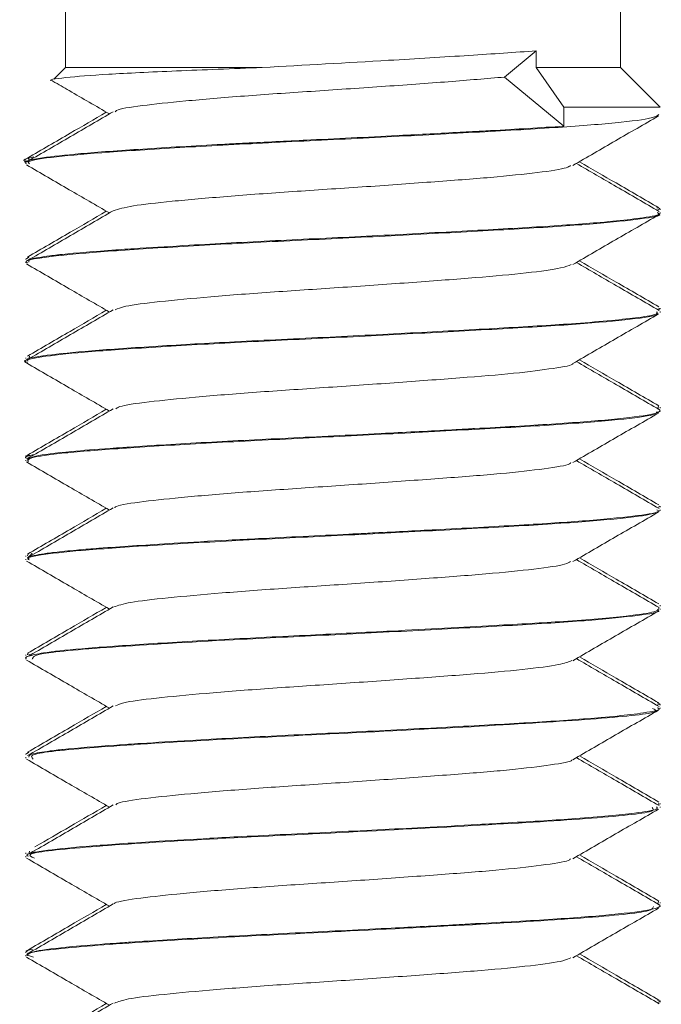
# Model space of a CAD drawing. Header units: millimetres. Extents: x -268 to 358, y -1428 to -19.
# Tile 24 of 34: x 26 to 34, y -68 to -56. Entities that reach past the tile are written whole.
import ezdxf

# ---------------------------------------------------------------- set-up
doc = ezdxf.new("R2010")
doc.units = ezdxf.units.MM

msp = doc.modelspace()

# ---------------------------------------------------------------- linework, layer by layer
at = {"color": 7, "linetype": 'Continuous', "lineweight": 15}
for p, q in [((26.284, -41.385), (26.284, -56.385)), ((33.284, -56.385), (33.284, -41.385)), ((31.823, -56.506), (32.222, -56.175)), ((32.222, -56.385), (32.222, -56.175)), ((26.284, -56.385), (26.138, -56.531)), ((28.766, -56.385), (26.284, -56.385)), ((32.571, -56.885), (32.222, -56.385)), ((33.284, -56.385), (32.222, -56.385)), ((33.784, -56.885), (33.284, -56.385)), ((32.571, -57.126), (31.823, -56.506)), ((32.571, -57.126), (32.571, -56.885)), ((32.571, -56.885), (33.784, -56.885)), ((25.81, -57.528), (25.828, -57.548)), ((25.784, -57.548), (25.784, -57.558)), ((25.784, -57.592), (25.784, -57.601)), ((33.784, -58.183), (33.784, -58.173)), ((33.784, -58.227), (33.784, -58.216)), ((25.823, -58.778), (25.793, -58.798)), ((25.784, -58.798), (25.784, -58.808)), ((25.784, -58.841), (25.784, -58.851)), ((33.784, -59.433), (33.784, -59.423)), ((33.784, -59.476), (33.784, -59.466)), ((25.784, -60.048), (25.784, -60.058)), ((25.784, -60.091), (25.784, -60.102)), ((25.829, -60.028), (25.827, -60.048)), ((33.766, -60.656), (33.757, -60.696)), ((33.784, -60.683), (33.784, -60.673)), ((33.784, -60.726), (33.784, -60.717)), ((25.784, -61.298), (25.784, -61.308)), ((25.784, -61.341), (25.784, -61.351)), ((33.784, -61.933), (33.784, -61.923)), ((33.784, -61.977), (33.784, -61.966)), ((25.784, -62.548), (25.784, -62.558)), ((25.784, -62.591), (25.784, -62.601)), ((25.813, -62.528), (25.804, -62.548)), ((25.81, -62.576), (25.865, -62.517)), ((33.784, -63.183), (33.784, -63.173)), ((33.784, -63.226), (33.784, -63.216)), ((25.784, -63.798), (25.784, -63.807)), ((25.784, -63.842), (25.784, -63.851)), ((25.811, -63.778), (25.804, -63.798)), ((25.864, -63.807), (25.815, -63.785)), ((33.784, -64.432), (33.784, -64.423)), ((33.784, -64.476), (33.784, -64.466)), ((25.784, -65.048), (25.784, -65.057)), ((25.784, -65.091), (25.784, -65.101)), ((25.823, -65.028), (25.792, -65.048)), ((33.765, -65.673), (33.772, -65.689)), ((33.784, -65.683), (33.784, -65.673)), ((33.784, -65.726), (33.784, -65.716)), ((25.784, -66.298), (25.784, -66.308)), ((25.784, -66.341), (25.784, -66.351)), ((25.823, -66.308), (25.903, -66.285)), ((25.831, -66.278), (25.827, -66.298)), ((33.764, -66.906), (33.757, -66.947)), ((33.784, -66.933), (33.784, -66.923)), ((33.784, -66.976), (33.784, -66.967)), ((25.784, -67.548), (25.784, -67.558)), ((25.784, -67.591), (25.784, -67.601)), ((33.784, -68.183), (33.784, -68.173))]:
    msp.add_line(p, q, dxfattribs=at)
for points, knots in [([(28.766, -56.385), (29.3, -56.355), (30.19, -56.305), (31.402, -56.232), (31.951, -56.194), (32.222, -56.175)], [0, 0, 0, 0, 0.4312198, 0.7186636, 1, 1, 1, 1]), ([(28.766, -56.385), (28.392, -56.4), (27.645, -56.429), (26.771, -56.47), (26.252, -56.512), (26.043, -56.542), (26.126, -56.556), (26.128, -56.556)], [0, 0, 0, 0, 0.2466192, 0.4932381, 0.7398786, 0.9934006, 1, 1, 1, 1]), ([(26.913, -56.943), (26.917, -56.938), (26.932, -56.912), (27.226, -56.865), (27.772, -56.808), (28.519, -56.744), (29.38, -56.686), (30.275, -56.626), (31.136, -56.564), (31.595, -56.525), (31.823, -56.506)], [0, 0, 0, 0, 0.0367735, 0.1752151, 0.3113947, 0.4506279, 0.5873391, 0.7251088, 0.8640345, 1, 1, 1, 1]), ([(26.127, -56.558), (26.195, -56.598), (26.432, -56.735), (26.67, -56.873), (26.839, -56.971)], [0, 0, 0, 0, 0.28844, 1, 1, 1, 1]), ([(26.8, -56.949), (26.648, -57.038), (26.316, -57.231), (25.983, -57.423), (25.804, -57.528)], [0, 0, 0, 0, 0.4595822, 1, 1, 1, 1]), ([(26.888, -56.943), (26.708, -57.048), (26.348, -57.257), (25.988, -57.466), (25.807, -57.57)], [0, 0, 0, 0, 0.499641, 1, 1, 1, 1]), ([(25.83, -57.601), (25.82, -57.592), (25.788, -57.563), (26.126, -57.511), (26.797, -57.454), (27.759, -57.392), (28.902, -57.331), (30.127, -57.273), (31.316, -57.21), (32.372, -57.152), (33.183, -57.091), (33.698, -57.031), (33.747, -56.994), (33.77, -56.977)], [0, 0, 0, 0, 0.044006, 0.141432, 0.236694, 0.333948, 0.430573, 0.526241, 0.623783, 0.719246, 0.81613, 0.913203, 1, 1, 1, 1]), ([(32.685, -57.622), (32.865, -57.518), (33.224, -57.309), (33.584, -57.101), (33.764, -56.996)], [0, 0, 0, 0, 0.499703, 1, 1, 1, 1]), ([(32.571, -57.126), (32.276, -57.144), (31.947, -57.165), (31.496, -57.19), (31.139, -57.209), (30.431, -57.247), (29.498, -57.293), (28.778, -57.329), (28.415, -57.347), (27.941, -57.372), (27.23, -57.415), (26.443, -57.471), (25.947, -57.527), (25.731, -57.57), (25.79, -57.591), (25.792, -57.592)], [0, 0, 0, 0, 0.122516, 0.13651, 0.1621, 0.247932, 0.372501, 0.457583, 0.48248, 0.495572, 0.621042, 0.744573, 0.860652, 0.993756, 1, 1, 1, 1]), ([(25.804, -57.575), (25.802, -57.575), (25.705, -57.554), (25.797, -57.533), (25.887, -57.512)], [0, 0, 0, 0, 0.027025, 1, 1, 1, 1]), ([(25.792, -57.614), (25.972, -57.718), (26.321, -57.921), (26.67, -58.123), (26.839, -58.221)], [0, 0, 0, 0, 0.5160657, 1, 1, 1, 1]), ([(26.888, -58.193), (26.955, -58.173), (27.088, -58.131), (27.605, -58.074), (28.301, -58.012), (29.139, -57.951), (30.035, -57.893), (30.905, -57.83), (31.679, -57.772), (32.265, -57.711), (32.607, -57.66), (32.642, -57.631), (32.654, -57.622)], [0, 0, 0, 0, 0.105874, 0.210061, 0.316434, 0.422118, 0.526749, 0.633439, 0.737846, 0.843813, 0.949988, 1, 1, 1, 1]), ([(33.774, -58.202), (33.594, -58.098), (33.246, -57.896), (32.898, -57.694), (32.73, -57.596)], [0, 0, 0, 0, 0.517247, 1, 1, 1, 1]), ([(33.771, -58.156), (33.59, -58.051), (33.256, -57.858), (32.922, -57.664), (32.768, -57.574)], [0, 0, 0, 0, 0.5393609, 1, 1, 1, 1]), ([(33.746, -58.156), (33.762, -58.159), (33.805, -58.169), (33.763, -58.178), (33.736, -58.184)], [0, 0, 0, 0, 0.360521, 1, 1, 1, 1]), ([(25.811, -58.851), (25.803, -58.848), (25.747, -58.824), (26.003, -58.778), (26.579, -58.72), (27.478, -58.659), (28.578, -58.597), (29.793, -58.54), (31.003, -58.477), (32.103, -58.417), (33.001, -58.358), (33.569, -58.295), (33.821, -58.254), (33.766, -58.23), (33.757, -58.227)], [0, 0, 0, 0, 0.017537, 0.115097, 0.210761, 0.307427, 0.404683, 0.499967, 0.597418, 0.693628, 0.789712, 0.887197, 0.982504, 1, 1, 1, 1]), ([(26.8, -58.199), (26.648, -58.288), (26.316, -58.481), (25.983, -58.673), (25.804, -58.778)], [0, 0, 0, 0, 0.459581, 1, 1, 1, 1]), ([(26.888, -58.193), (26.708, -58.298), (26.348, -58.507), (25.988, -58.716), (25.807, -58.82)], [0, 0, 0, 0, 0.49964, 1, 1, 1, 1]), ([(33.747, -58.216), (33.758, -58.221), (33.81, -58.244), (33.643, -58.271), (33.378, -58.308), (32.98, -58.347), (32.262, -58.398), (31.236, -58.454), (30.091, -58.515), (28.918, -58.57), (27.949, -58.622), (27.304, -58.661), (26.736, -58.7), (26.397, -58.727), (26.169, -58.752), (26.01, -58.772), (25.816, -58.802), (25.82, -58.829), (25.823, -58.841)], [0, 0, 0, 0, 0.023941, 0.104906, 0.138708, 0.198509, 0.291087, 0.382786, 0.476338, 0.568038, 0.660614, 0.720441, 0.754218, 0.845517, 0.856009, 0.875098, 0.93897, 1, 1, 1, 1]), ([(32.685, -58.872), (32.865, -58.768), (33.224, -58.559), (33.584, -58.351), (33.764, -58.246)], [0, 0, 0, 0, 0.499703, 1, 1, 1, 1]), ([(25.792, -58.864), (25.972, -58.968), (26.321, -59.171), (26.67, -59.373), (26.839, -59.471)], [0, 0, 0, 0, 0.5160657, 1, 1, 1, 1]), ([(26.912, -59.444), (26.945, -59.429), (27.024, -59.393), (27.449, -59.34), (28.094, -59.279), (28.903, -59.217), (29.791, -59.16), (30.675, -59.097), (31.483, -59.037), (32.128, -58.978), (32.552, -58.92), (32.63, -58.886), (32.664, -58.871)], [0, 0, 0, 0, 0.078098, 0.182503, 0.288006, 0.394157, 0.498144, 0.604508, 0.709512, 0.814377, 0.920778, 1, 1, 1, 1]), ([(33.774, -59.452), (33.594, -59.348), (33.246, -59.146), (32.898, -58.944), (32.73, -58.846)], [0, 0, 0, 0, 0.517246, 1, 1, 1, 1]), ([(33.771, -59.406), (33.59, -59.301), (33.256, -59.108), (32.922, -58.914), (32.768, -58.824)], [0, 0, 0, 0, 0.539362, 1, 1, 1, 1]), ([(25.811, -60.114), (25.802, -60.112), (25.716, -60.09), (25.9, -60.045), (26.384, -59.985), (27.212, -59.926), (28.263, -59.863), (29.458, -59.806), (30.682, -59.744), (31.822, -59.682), (32.783, -59.625), (33.448, -59.562), (33.782, -59.514), (33.749, -59.485), (33.739, -59.476)], [0, 0, 0, 0, 0.011161, 0.106582, 0.201176, 0.295094, 0.39071, 0.48423, 0.579327, 0.674397, 0.767934, 0.863555, 0.957441, 1, 1, 1, 1]), ([(33.742, -59.466), (33.749, -59.477), (33.766, -59.501), (33.471, -59.55), (32.85, -59.611), (31.853, -59.671), (30.779, -59.729), (29.598, -59.789), (28.44, -59.844), (27.404, -59.904), (26.571, -59.961), (26.014, -60.016), (25.76, -60.063), (25.807, -60.086), (25.816, -60.091)], [0, 0, 0, 0, 0.0508035, 0.1186179, 0.2377554, 0.3304701, 0.4199892, 0.5128932, 0.6109592, 0.6980822, 0.7907532, 0.8825243, 0.9761591, 1, 1, 1, 1]), ([(26.8, -59.449), (26.648, -59.538), (26.316, -59.731), (25.983, -59.923), (25.804, -60.028)], [0, 0, 0, 0, 0.459581, 1, 1, 1, 1]), ([(26.888, -59.443), (26.708, -59.548), (26.348, -59.757), (25.988, -59.966), (25.807, -60.07)], [0, 0, 0, 0, 0.499641, 1, 1, 1, 1]), ([(32.685, -60.122), (32.865, -60.018), (33.224, -59.809), (33.584, -59.601), (33.764, -59.496)], [0, 0, 0, 0, 0.499703, 1, 1, 1, 1]), ([(33.764, -59.423), (33.779, -59.429), (33.795, -59.435), (33.766, -59.441), (33.764, -59.441)], [0, 0, 0, 0, 0.9305745, 1, 1, 1, 1]), ([(25.792, -60.114), (25.972, -60.218), (26.321, -60.421), (26.67, -60.623), (26.839, -60.721)], [0, 0, 0, 0, 0.516066, 1, 1, 1, 1]), ([(26.92, -60.693), (26.932, -60.684), (26.968, -60.654), (27.31, -60.605), (27.899, -60.546), (28.672, -60.483), (29.546, -60.426), (30.441, -60.364), (31.274, -60.302), (31.981, -60.245), (32.453, -60.182), (32.688, -60.143), (32.683, -60.123), (32.683, -60.122)], [0, 0, 0, 0, 0.048539, 0.154144, 0.258991, 0.365742, 0.470142, 0.576311, 0.68245, 0.786871, 0.893627, 0.998438, 1, 1, 1, 1]), ([(33.774, -60.702), (33.594, -60.598), (33.246, -60.396), (32.898, -60.194), (32.73, -60.096)], [0, 0, 0, 0, 0.517247, 1, 1, 1, 1]), ([(33.771, -60.656), (33.59, -60.551), (33.256, -60.358), (32.922, -60.164), (32.768, -60.074)], [0, 0, 0, 0, 0.539362, 1, 1, 1, 1]), ([(33.772, -60.702), (33.775, -60.704), (33.781, -60.707), (33.783, -60.711), (33.791, -60.73), (33.7, -60.767), (33.237, -60.826), (32.454, -60.886), (31.795, -60.924), (31.442, -60.943), (31.434, -60.943), (31.409, -60.944), (31.317, -60.95), (30.962, -60.969), (30.229, -61.007), (29.157, -61.06), (28.033, -61.116), (27.368, -61.157), (27.053, -61.179), (26.97, -61.184), (26.711, -61.202), (26.271, -61.237), (25.857, -61.288), (25.82, -61.324), (25.803, -61.341)], [0, 0, 0, 0, 0.009229, 0.014518, 0.017336, 0.099662, 0.197601, 0.28775, 0.377892, 0.378138, 0.378553, 0.379889, 0.384591, 0.402105, 0.469459, 0.559695, 0.649579, 0.741017, 0.744266, 0.749793, 0.767677, 0.830677, 0.921413, 1, 1, 1, 1]), ([(26.8, -60.699), (26.648, -60.788), (26.316, -60.981), (25.983, -61.173), (25.804, -61.278)], [0, 0, 0, 0, 0.4595822, 1, 1, 1, 1]), ([(25.816, -61.364), (25.81, -61.347), (25.799, -61.309), (26.224, -61.25), (26.959, -61.193), (27.959, -61.13), (29.126, -61.071), (30.354, -61.011), (31.526, -60.948), (32.545, -60.892), (33.299, -60.829), (33.735, -60.774), (33.744, -60.74), (33.748, -60.726)], [0, 0, 0, 0, 0.0804763, 0.1757306, 0.2691673, 0.3647396, 0.4588895, 0.5532424, 0.6487596, 0.7421582, 0.8375159, 0.932242, 1, 1, 1, 1]), ([(26.888, -60.693), (26.708, -60.798), (26.348, -61.007), (25.988, -61.216), (25.807, -61.32)], [0, 0, 0, 0, 0.499641, 1, 1, 1, 1]), ([(32.685, -61.372), (32.865, -61.268), (33.224, -61.059), (33.584, -60.851), (33.764, -60.746)], [0, 0, 0, 0, 0.499703, 1, 1, 1, 1]), ([(25.831, -61.325), (25.812, -61.321), (25.736, -61.303), (25.826, -61.284), (25.894, -61.27)], [0, 0, 0, 0, 0.241105, 1, 1, 1, 1]), ([(25.833, -61.278), (25.809, -61.282), (25.773, -61.289), (25.795, -61.295), (25.802, -61.298)], [0, 0, 0, 0, 0.645883, 1, 1, 1, 1]), ([(25.792, -61.364), (25.972, -61.468), (26.321, -61.671), (26.67, -61.873), (26.839, -61.971)], [0, 0, 0, 0, 0.5160657, 1, 1, 1, 1]), ([(26.907, -61.943), (26.908, -61.939), (26.916, -61.915), (27.19, -61.87), (27.715, -61.813), (28.45, -61.75), (29.303, -61.691), (30.201, -61.631), (31.058, -61.568), (31.806, -61.512), (32.349, -61.449), (32.641, -61.403), (32.656, -61.377), (32.659, -61.372)], [0, 0, 0, 0, 0.01885, 0.125199, 0.22951, 0.336216, 0.441327, 0.546665, 0.653309, 0.757578, 0.864043, 0.9698, 1, 1, 1, 1]), ([(33.774, -61.952), (33.594, -61.848), (33.246, -61.646), (32.898, -61.444), (32.73, -61.346)], [0, 0, 0, 0, 0.517247, 1, 1, 1, 1]), ([(33.771, -61.906), (33.59, -61.801), (33.256, -61.608), (32.922, -61.414), (32.768, -61.324)], [0, 0, 0, 0, 0.5393609, 1, 1, 1, 1]), ([(26.8, -61.949), (26.648, -62.038), (26.316, -62.231), (25.983, -62.423), (25.804, -62.528)], [0, 0, 0, 0, 0.4595822, 1, 1, 1, 1]), ([(25.827, -62.601), (25.816, -62.594), (25.774, -62.567), (26.084, -62.516), (26.726, -62.459), (27.669, -62.397), (28.799, -62.336), (30.022, -62.279), (31.218, -62.215), (32.29, -62.157), (33.125, -62.096), (33.68, -62.034), (33.749, -61.996), (33.784, -61.977)], [0, 0, 0, 0, 0.0356385, 0.1331447, 0.2284793, 0.3255846, 0.4224456, 0.5179379, 0.6154891, 0.7111347, 0.807802, 0.9050422, 1, 1, 1, 1]), ([(33.746, -61.966), (33.757, -61.973), (33.797, -61.998), (33.529, -62.041), (32.959, -62.101), (32.087, -62.158), (31.132, -62.21), (30.391, -62.248), (30.011, -62.268), (29.902, -62.273), (29.487, -62.294), (28.955, -62.319), (28.222, -62.357), (27.522, -62.397), (27.023, -62.43), (26.765, -62.449), (26.755, -62.45), (26.723, -62.452), (26.604, -62.461), (26.388, -62.479), (26.209, -62.497), (26.083, -62.513), (25.944, -62.532), (25.792, -62.56), (25.816, -62.582), (25.826, -62.591)], [0, 0, 0, 0, 0.031064, 0.12034, 0.216008, 0.306172, 0.40026, 0.467675, 0.485962, 0.491237, 0.493932, 0.585293, 0.617204, 0.678534, 0.771591, 0.771944, 0.772629, 0.774997, 0.783729, 0.817155, 0.86319, 0.872688, 0.891482, 0.956856, 1, 1, 1, 1]), ([(26.888, -61.943), (26.708, -62.048), (26.348, -62.257), (25.988, -62.466), (25.807, -62.57)], [0, 0, 0, 0, 0.49964, 1, 1, 1, 1]), ([(32.685, -62.622), (32.865, -62.518), (33.224, -62.309), (33.584, -62.101), (33.764, -61.996)], [0, 0, 0, 0, 0.499703, 1, 1, 1, 1]), ([(33.776, -61.923), (33.78, -61.924), (33.79, -61.928), (33.771, -61.932), (33.76, -61.934)], [0, 0, 0, 0, 0.401232, 1, 1, 1, 1]), ([(25.792, -62.614), (25.972, -62.718), (26.321, -62.921), (26.67, -63.123), (26.839, -63.221)], [0, 0, 0, 0, 0.5160657, 1, 1, 1, 1]), ([(26.894, -63.194), (26.95, -63.175), (27.065, -63.135), (27.554, -63.079), (28.235, -63.017), (29.064, -62.956), (29.958, -62.899), (30.833, -62.835), (31.618, -62.777), (32.224, -62.716), (32.59, -62.663), (32.638, -62.632), (32.655, -62.622)], [0, 0, 0, 0, 0.098436, 0.202481, 0.308467, 0.414185, 0.518403, 0.624877, 0.729263, 0.834769, 0.940903, 1, 1, 1, 1]), ([(33.774, -63.202), (33.594, -63.098), (33.246, -62.896), (32.898, -62.694), (32.73, -62.596)], [0, 0, 0, 0, 0.517246, 1, 1, 1, 1]), ([(33.771, -63.156), (33.59, -63.051), (33.256, -62.858), (32.922, -62.664), (32.768, -62.574)], [0, 0, 0, 0, 0.539362, 1, 1, 1, 1]), ([(33.771, -63.202), (33.77, -63.22), (33.769, -63.255), (33.368, -63.312), (32.67, -63.373), (31.64, -63.432), (30.523, -63.492), (29.338, -63.551), (28.25, -63.604), (27.244, -63.664), (26.466, -63.72), (25.995, -63.769), (25.835, -63.809), (25.767, -63.832), (25.791, -63.84), (25.795, -63.842)], [0, 0, 0, 0, 0.083564, 0.167514, 0.272467, 0.356067, 0.462974, 0.542879, 0.630662, 0.722095, 0.811938, 0.895394, 0.958762, 0.993994, 1, 1, 1, 1]), ([(26.8, -63.199), (26.648, -63.288), (26.316, -63.481), (25.983, -63.673), (25.804, -63.778)], [0, 0, 0, 0, 0.459581, 1, 1, 1, 1]), ([(26.888, -63.193), (26.708, -63.298), (26.348, -63.507), (25.988, -63.716), (25.807, -63.82)], [0, 0, 0, 0, 0.499641, 1, 1, 1, 1]), ([(25.865, -63.851), (25.876, -63.828), (25.903, -63.775), (26.885, -63.696), (28.277, -63.611), (29.688, -63.545), (30.903, -63.482), (32.016, -63.422), (32.934, -63.364), (33.534, -63.3), (33.809, -63.257), (33.759, -63.232), (33.748, -63.226)], [0, 0, 0, 0, 0.106724, 0.249974, 0.395485, 0.490902, 0.588406, 0.685049, 0.781022, 0.878719, 0.974271, 1, 1, 1, 1]), ([(32.685, -63.872), (32.865, -63.768), (33.224, -63.559), (33.584, -63.351), (33.764, -63.246)], [0, 0, 0, 0, 0.499703, 1, 1, 1, 1]), ([(25.792, -63.864), (25.972, -63.968), (26.321, -64.171), (26.67, -64.373), (26.839, -64.471)], [0, 0, 0, 0, 0.516066, 1, 1, 1, 1]), ([(26.917, -64.444), (26.942, -64.43), (27.006, -64.396), (27.403, -64.345), (28.031, -64.285), (28.829, -64.222), (29.713, -64.165), (30.602, -64.102), (31.419, -64.042), (32.081, -63.984), (32.534, -63.923), (32.628, -63.888), (32.671, -63.871)], [0, 0, 0, 0, 0.068733, 0.173387, 0.278607, 0.384894, 0.48886, 0.59511, 0.700416, 0.804991, 0.911451, 1, 1, 1, 1]), ([(33.774, -64.452), (33.594, -64.348), (33.246, -64.146), (32.898, -63.944), (32.73, -63.846)], [0, 0, 0, 0, 0.517247, 1, 1, 1, 1]), ([(33.771, -64.406), (33.59, -64.301), (33.256, -64.108), (32.922, -63.914), (32.768, -63.824)], [0, 0, 0, 0, 0.539362, 1, 1, 1, 1]), ([(26.8, -64.449), (26.648, -64.538), (26.316, -64.731), (25.983, -64.923), (25.804, -65.028)], [0, 0, 0, 0, 0.4595822, 1, 1, 1, 1]), ([(26.888, -64.443), (26.708, -64.548), (26.348, -64.757), (25.988, -64.966), (25.807, -65.07)], [0, 0, 0, 0, 0.499641, 1, 1, 1, 1]), ([(33.747, -64.466), (33.759, -64.471), (33.811, -64.493), (33.647, -64.52), (33.386, -64.557), (32.99, -64.597), (32.277, -64.648), (31.254, -64.703), (30.11, -64.764), (28.936, -64.82), (27.963, -64.871), (27.316, -64.911), (26.746, -64.95), (26.407, -64.976), (26.176, -65.001), (26.016, -65.021), (25.818, -65.052), (25.821, -65.078), (25.822, -65.091)], [0, 0, 0, 0, 0.0229941, 0.1034163, 0.1378796, 0.197001, 0.2896223, 0.3812837, 0.4748346, 0.5665728, 0.6591036, 0.7196881, 0.7527237, 0.8440286, 0.8547755, 0.8739448, 0.9374567, 1, 1, 1, 1]), ([(25.879, -65.113), (25.857, -65.092), (25.802, -65.041), (26.654, -64.962), (28.13, -64.868), (29.972, -64.781), (31.777, -64.687), (33.129, -64.599), (33.812, -64.528), (33.715, -64.487), (33.69, -64.476)], [0, 0, 0, 0, 0.098623, 0.239877, 0.382774, 0.523562, 0.666549, 0.807671, 0.949674, 1, 1, 1, 1]), ([(32.685, -65.122), (32.865, -65.018), (33.224, -64.809), (33.584, -64.601), (33.764, -64.496)], [0, 0, 0, 0, 0.499703, 1, 1, 1, 1]), ([(33.748, -64.406), (33.762, -64.409), (33.805, -64.418), (33.763, -64.427), (33.736, -64.433)], [0, 0, 0, 0, 0.333978, 1, 1, 1, 1]), ([(25.792, -65.114), (25.972, -65.218), (26.321, -65.421), (26.67, -65.623), (26.839, -65.721)], [0, 0, 0, 0, 0.5160657, 1, 1, 1, 1]), ([(33.774, -65.702), (33.594, -65.598), (33.246, -65.396), (32.898, -65.194), (32.73, -65.096)], [0, 0, 0, 0, 0.517247, 1, 1, 1, 1]), ([(33.771, -65.656), (33.59, -65.551), (33.256, -65.358), (32.922, -65.164), (32.768, -65.074)], [0, 0, 0, 0, 0.5393609, 1, 1, 1, 1]), ([(26.918, -65.693), (26.925, -65.686), (26.951, -65.658), (27.27, -65.609), (27.84, -65.552), (28.601, -65.488), (29.469, -65.431), (30.366, -65.37), (31.207, -65.307), (31.927, -65.25), (32.423, -65.187), (32.674, -65.146), (32.673, -65.124), (32.673, -65.122)], [0, 0, 0, 0, 0.03917, 0.14505, 0.24967, 0.356449, 0.461015, 0.566962, 0.673302, 0.777614, 0.884321, 0.989417, 1, 1, 1, 1]), ([(33.741, -65.716), (33.749, -65.727), (33.769, -65.753), (33.454, -65.801), (32.829, -65.862), (32.067, -65.908), (31.402, -65.945), (30.667, -65.985), (29.642, -66.037), (28.728, -66.08), (28.009, -66.119), (27.333, -66.159), (26.583, -66.21), (26.021, -66.265), (25.762, -66.312), (25.808, -66.336), (25.817, -66.341)], [0, 0, 0, 0, 0.04959, 0.128632, 0.237736, 0.32547, 0.359924, 0.418517, 0.511809, 0.603131, 0.637761, 0.696742, 0.789404, 0.881087, 0.974668, 1, 1, 1, 1]), ([(26.888, -65.693), (26.708, -65.798), (26.348, -66.007), (25.988, -66.216), (25.807, -66.32)], [0, 0, 0, 0, 0.49964, 1, 1, 1, 1]), ([(25.894, -66.364), (25.856, -66.348), (25.743, -66.303), (26.451, -66.227), (27.822, -66.135), (29.632, -66.048), (31.468, -65.953), (32.931, -65.867), (33.747, -65.787), (33.699, -65.742), (33.683, -65.726)], [0, 0, 0, 0, 0.072934, 0.214852, 0.357013, 0.497944, 0.640914, 0.781648, 0.924342, 1, 1, 1, 1]), ([(26.8, -65.699), (26.648, -65.788), (26.348, -65.962), (26.047, -66.136), (25.9, -66.222)], [0, 0, 0, 0, 0.508601, 1, 1, 1, 1]), ([(32.685, -66.372), (32.865, -66.268), (33.224, -66.059), (33.584, -65.851), (33.764, -65.746)], [0, 0, 0, 0, 0.499703, 1, 1, 1, 1]), ([(25.792, -66.364), (25.972, -66.468), (26.321, -66.671), (26.67, -66.873), (26.839, -66.971)], [0, 0, 0, 0, 0.516066, 1, 1, 1, 1]), ([(33.774, -66.952), (33.594, -66.848), (33.246, -66.646), (32.898, -66.444), (32.73, -66.346)], [0, 0, 0, 0, 0.517246, 1, 1, 1, 1]), ([(33.771, -66.906), (33.59, -66.801), (33.256, -66.608), (32.922, -66.414), (32.768, -66.324)], [0, 0, 0, 0, 0.539362, 1, 1, 1, 1]), ([(26.898, -66.943), (26.899, -66.941), (26.901, -66.919), (27.156, -66.875), (27.659, -66.818), (28.382, -66.755), (29.227, -66.696), (30.125, -66.637), (30.988, -66.574), (31.748, -66.517), (32.312, -66.454), (32.626, -66.406), (32.649, -66.379), (32.655, -66.372)], [0, 0, 0, 0, 0.009515, 0.11602, 0.220277, 0.326887, 0.432315, 0.537334, 0.644057, 0.748392, 0.854685, 0.960692, 1, 1, 1, 1]), ([(25.883, -67.614), (25.845, -67.604), (25.693, -67.565), (26.272, -67.492), (27.528, -67.403), (29.293, -67.313), (31.149, -67.22), (32.709, -67.133), (33.675, -67.048), (33.694, -66.997), (33.702, -66.976)], [0, 0, 0, 0, 0.047138, 0.189783, 0.331077, 0.472532, 0.61504, 0.755771, 0.898724, 1, 1, 1, 1]), ([(33.772, -66.952), (33.775, -66.954), (33.78, -66.957), (33.782, -66.96), (33.783, -66.962), (33.791, -66.98), (33.705, -67.016), (33.246, -67.075), (32.469, -67.136), (31.81, -67.173), (31.451, -67.192), (31.424, -67.194), (31.33, -67.199), (30.976, -67.218), (30.246, -67.256), (29.175, -67.309), (28.05, -67.365), (27.359, -67.408), (26.985, -67.433), (26.716, -67.452), (26.278, -67.487), (25.86, -67.537), (25.82, -67.574), (25.801, -67.591)], [0, 0, 0, 0, 0.009107, 0.013835, 0.015189, 0.015869, 0.098634, 0.19612, 0.286276, 0.376426, 0.37721, 0.378653, 0.383519, 0.401161, 0.467982, 0.558267, 0.648105, 0.739548, 0.749514, 0.7678, 0.829243, 0.919941, 1, 1, 1, 1]), ([(26.8, -66.949), (26.648, -67.038), (26.316, -67.231), (25.983, -67.423), (25.804, -67.528)], [0, 0, 0, 0, 0.4595822, 1, 1, 1, 1]), ([(26.888, -66.943), (26.708, -67.048), (26.348, -67.257), (25.988, -67.466), (25.807, -67.57)], [0, 0, 0, 0, 0.49964, 1, 1, 1, 1]), ([(32.685, -67.622), (32.865, -67.518), (33.224, -67.309), (33.584, -67.101), (33.764, -66.996)], [0, 0, 0, 0, 0.499703, 1, 1, 1, 1]), ([(25.868, -67.518), (25.826, -67.525), (25.768, -67.535), (25.797, -67.545), (25.804, -67.548)], [0, 0, 0, 0, 0.732219, 1, 1, 1, 1]), ([(33.774, -68.202), (33.594, -68.098), (33.246, -67.896), (32.898, -67.694), (32.73, -67.596)], [0, 0, 0, 0, 0.517246, 1, 1, 1, 1]), ([(33.771, -68.156), (33.59, -68.051), (33.256, -67.858), (32.922, -67.664), (32.768, -67.574)], [0, 0, 0, 0, 0.539362, 1, 1, 1, 1]), ([(25.792, -67.614), (25.972, -67.718), (26.321, -67.921), (26.67, -68.123), (26.839, -68.221)], [0, 0, 0, 0, 0.5160657, 1, 1, 1, 1]), ([(26.904, -68.194), (26.948, -68.177), (27.046, -68.138), (27.505, -68.084), (28.169, -68.023), (28.989, -67.961), (29.881, -67.904), (30.761, -67.84), (31.557, -67.782), (32.181, -67.722), (32.573, -67.666), (32.634, -67.634), (32.658, -67.622)], [0, 0, 0, 0, 0.089077, 0.193257, 0.299043, 0.404983, 0.509064, 0.615511, 0.720152, 0.825384, 0.931664, 1, 1, 1, 1]), ([(26.8, -68.199), (26.648, -68.288), (26.316, -68.481), (25.983, -68.673), (25.804, -68.778)], [0, 0, 0, 0, 0.459582, 1, 1, 1, 1]), ([(26.888, -68.193), (26.708, -68.298), (26.348, -68.507), (25.988, -68.716), (25.807, -68.82)], [0, 0, 0, 0, 0.499641, 1, 1, 1, 1]), ([(33.751, -68.156), (33.774, -68.163), (33.805, -68.172), (33.769, -68.181), (33.76, -68.184)], [0, 0, 0, 0, 0.737629, 1, 1, 1, 1])]:
    msp.add_open_spline(points, degree=3, knots=knots, dxfattribs=at)

doc.saveas('drawing.dxf')
